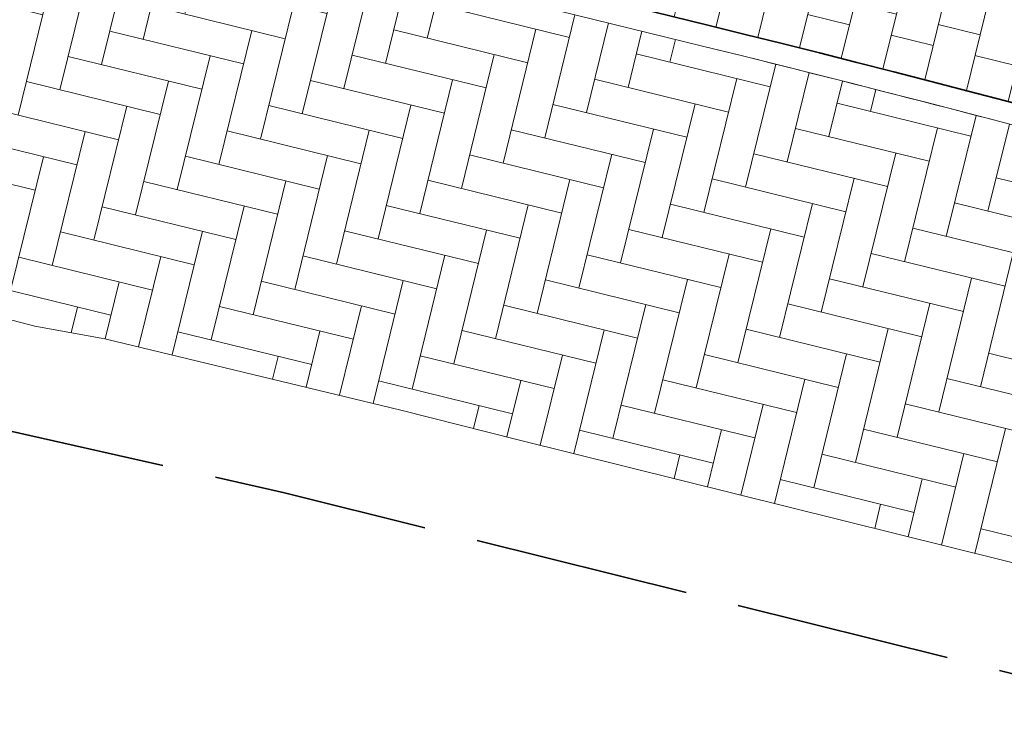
# Model space of a CAD drawing. Header units: metres. Extents: x 196674 to 197628, y 355499 to 356232.
# Tile 65 of 209: x 196977.97 to 196987.11, y 355716.56 to 355723.22. Entities that reach past the tile are written whole.
import ezdxf

# ---------------------------------------------------------------- set-up
doc = ezdxf.new("R2010")
doc.units = ezdxf.units.M
doc.linetypes.add('ZZ-SYSTEEMGRENS-SO', pattern=[5, 4, -1])
doc.layers.add('N-WE-VH-HULPLIJN-G', color=40, linetype='Continuous', lineweight=5, plot=False)
doc.layers.add('N-WE-VH-KANTOPSLUITING_ACHTERKANTBAND-G', color=50, linetype='Continuous', lineweight=18)
for name, color, linetype, lineweight, true_color in [('N-WE-VH-KANTOPSLUITING_GELEIDEBAND_50 200-G', 1, 'Continuous', 35, 0xff0000), ('N-WE-VH-OPENVERHARDING_STRAATBAKSTEEN_ROOD_ELLEBOOG_LINGE-A', 7, 'Continuous', 5, 0xdaaea0), ('N-WE-VH-OPENVERHARDING_TEGEL_200x300_FIETSPAD_ROOD-A', 7, 'Continuous', 5, 0xe04d68), ('X-XX-AL-GRENS_SYSTEEMGRENS-G', 7, 'ZZ-SYSTEEMGRENS-SO', 35, 0xd60036)]:
    doc.layers.add(name, color=color, linetype=linetype, lineweight=lineweight, true_color=true_color)

msp = doc.modelspace()

# ---------------------------------------------------------------- hatches: boundary and pattern name
at = {"layer": 'N-WE-VH-OPENVERHARDING_STRAATBAKSTEEN_ROOD_ELLEBOOG_LINGE-A', "true_color": 0xb05e45}
h = msp.add_hatch(dxfattribs=at)
h.set_pattern_fill('AVH-ROO_BSS_LINGEFRMT_ELLEBOOG', color=25, scale=4, angle=346.2130756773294, pattern_type=2)
h.set_pattern_definition([(346.2130756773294, (0, 0), (0.3870401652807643, 0.2345205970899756), [1.28, -0.64]), (256.2130756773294, (0.228779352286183, 0.9323411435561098), (0.3870401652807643, 0.2345205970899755), [1.28, -0.64])])
edge = h.paths.add_edge_path()
edge.add_line((196963.5024933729, 355728.0780413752), (196962.8205193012, 355728.2454156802))
edge.add_arc((196975.3557216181, 355779.3299061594), 52.59996639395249, 245.28000171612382, 256.21306635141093, ccw=False)
edge.add_arc((196975.355721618, 355779.3299061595), 52.59996639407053, 241.96651623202, 245.2800017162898, ccw=False)
edge.add_arc((196927.2290195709, 355688.9442122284), 49.79999999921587, 61.96651623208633, 63.4129687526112)
edge.add_line((196949.5173425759, 355733.4781392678), (196949.027964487, 355731.4841464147))
edge.add_arc((196927.2290198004, 355688.9442128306), 47.79999935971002, 60.03241416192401, 62.867816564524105, ccw=False)
edge.add_arc((196949.6070665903, 355727.7548165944), 2.999999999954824, -14.159324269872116, 60.03241416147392, ccw=False)
edge.add_line((196952.5159243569, 355727.0209593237), (196952.2901902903, 355726.1261963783))
edge.add_line((196952.2901902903, 355726.1261963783), (196952.774999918, 355726.0038868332))
edge.add_line((196952.774999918, 355726.0038868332), (196954.0884636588, 355725.6815870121))
edge.add_line((196954.0884636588, 355725.6815870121), (196954.1083629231, 355725.7626821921))
edge.add_line((196954.1083629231, 355725.7626821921), (196954.1045190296, 355725.7636254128))
edge.add_line((196954.1045190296, 355725.7636254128), (196954.2951684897, 355726.5405763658))
edge.add_line((196954.2951684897, 355726.5405763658), (196954.7807628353, 355726.4214204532))
edge.add_line((196954.7807628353, 355726.4214204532), (196959.6367062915, 355725.2298613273))
edge.add_line((196959.6367062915, 355725.2298613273), (196960.1223006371, 355725.1107054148))
edge.add_line((196960.1223006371, 355725.1107054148), (196967.6809182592, 355723.0974883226))
edge.add_line((196967.6809182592, 355723.0974883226), (196978.1048668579, 355720.3707893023))
edge.add_line((196978.1048668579, 355720.3707893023), (196978.7548335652, 355720.2546714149))
edge.add_line((196978.7548335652, 355720.2546714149), (196981.5043161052, 355719.5923294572))
edge.add_line((196981.5043161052, 355719.5923294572), (196982.5956795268, 355719.3156438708))
edge.add_line((196982.5956795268, 355719.3156438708), (196993.646, 355716.569))
edge.add_line((196993.646, 355716.569), (196992.3999124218, 355720.7788164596))
edge.add_arc((196942.6435372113, 355553.2098959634), 174.7999999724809, 73.4622235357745, 76.21066489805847)
edge.add_line((196984.307587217, 355722.9719262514), (196963.5024933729, 355728.0780413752))
at = {"layer": 'N-WE-VH-OPENVERHARDING_TEGEL_200x300_FIETSPAD_ROOD-A'}
h = msp.add_hatch(dxfattribs=at)
h.set_pattern_fill('AVH-TEGEL_200X300_HALFST', color=256, scale=2, angle=76.22078229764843, pattern_type=2)
h.set_pattern_definition([(76.22078229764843, (0, 0), (-0.3884882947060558, 0.09527247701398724), []), (166.2207822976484, (0, 0), (-0.1429087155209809, -0.5827324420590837), [0.4, -0.4]), (166.2207822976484, (0.09527247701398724, 0.3884882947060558), (-0.1429087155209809, -0.5827324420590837), [-0.4, 0.4])])
edge = h.paths.add_edge_path()
edge.add_arc((196927.2290195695, 355688.9442122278), 52.40000000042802, 61.96651858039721, 64.05793324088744)
edge.add_line((196950.1520351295, 355736.0642223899), (196949.5662224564, 355733.6773025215))
edge.add_arc((196927.2290195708, 355688.9442122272), 50.00000000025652, 61.96651858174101, 63.465022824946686, ccw=False)
edge.add_arc((196975.3557337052, 355779.3299377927), 52.39999999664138, 241.9665185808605, 245.2800041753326)
edge.add_arc((196975.3557337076, 355779.3299378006), 52.40000000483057, 245.2800041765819, 256.2130709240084)
edge.add_line((196962.8681898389, 355728.4396514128), (196963.5501639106, 355728.2722771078))
edge.add_line((196963.5501639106, 355728.2722771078), (196984.3552577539, 355723.1661619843))
edge.add_arc((196942.6435372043, 355553.2098959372), 174.9999999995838, 73.50477980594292, 76.21066489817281, ccw=False)
edge.add_line((196992.3322244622, 355721.0074953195), (196991.522465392, 355723.7432075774))
edge.add_arc((196942.6435371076, 355553.2098957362), 177.4000002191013, 74.0064303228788, 74.0474978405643)
edge.add_arc((196942.6435371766, 355553.2098958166), 177.4000001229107, 74.04749785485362, 76.0752956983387)
edge.add_arc((196942.6435371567, 355553.209895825), 177.4000001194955, 76.07529569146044, 76.2106648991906)
edge.add_line((196984.9273041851, 355725.4969907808), (196963.4401375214, 355730.770504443))
edge.add_arc((196975.3557337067, 355779.329937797), 50.00000000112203, 241.9665185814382, 256.2130698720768, ccw=False)

# ---------------------------------------------------------------- linework, layer by layer
at = {"layer": 'N-WE-VH-HULPLIJN-G', "flags": 128}
msp.add_lwpolyline([(196951.8563615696, 355735.1962827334, 0.00912577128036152), (196950.1520351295, 355736.0642223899), (196949.5662224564, 355733.6773025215, -0.006538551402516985), (196950.7283917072, 355733.0778672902, 0.01445881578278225), (196953.4428862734, 355731.7317538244, 0.04774072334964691), (196962.8681898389, 355728.4396514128), (196963.5501639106, 355728.2722771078), (196984.3552577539, 355723.1661619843, -0.01180719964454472), (196992.3322244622, 355721.0074953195), (196991.522465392, 355723.7432075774, 0.000179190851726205), (196991.4002208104, 355723.7781983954, 0.008848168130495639), (196985.3342378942, 355725.3966087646, 0.0005906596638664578), (196984.9273041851, 355725.4969907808), (196963.4401375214, 355730.770504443, -0.06224249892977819)], format="xyb", close=True, dxfattribs=at)
msp.add_lwpolyline([(196960.1223006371, 355725.1107054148), (196967.6809182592, 355723.0974883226), (196978.1048668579, 355720.3707893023), (196978.7548335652, 355720.2546714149), (196981.5043161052, 355719.5923294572), (196982.5956795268, 355719.3156438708), (196993.646, 355716.569), (196992.3999124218, 355720.7788164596, 0.01199291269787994), (196984.307587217, 355722.9719262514), (196963.5024933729, 355728.0780413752)], format="xyb", dxfattribs=at)
msp.add_lwpolyline([(196996.735, 355716.935), (196995.676, 355717.009), (196995.629, 355717.226), (196994.418, 355716.948), (196993.646, 355716.569), (196982.5956795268, 355719.3156438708), (196981.5043161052, 355719.5923294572), (196978.7548335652, 355720.2546714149), (196978.1048668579, 355720.3707893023), (196967.6809182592, 355723.0974883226), (196966.58, 355723.049), (196965.56, 355722.743)], dxfattribs=at)
at = {"layer": 'N-WE-VH-KANTOPSLUITING_ACHTERKANTBAND-G', "flags": 128}
msp.add_lwpolyline([(197028.2966342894, 355712.0202562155, 0.01620532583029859), (197020.6091684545, 355713.1045206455, 0.005755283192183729), (197017.8640795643, 355713.3694176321, -0.0717076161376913), (197006.0218311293, 355716.1154877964, 0.03260185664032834), (196984.3075872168, 355722.9719262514), (196963.5024933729, 355728.0780413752)], format="xyb", dxfattribs=at)
at = {"layer": 'N-WE-VH-KANTOPSLUITING_GELEIDEBAND_50 200-G', "ltscale": 0.2, "flags": 128}
msp.add_lwpolyline([(197028.3309687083, 355712.2172870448, 0.01620532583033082), (197020.6306690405, 355713.303361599, 0.005755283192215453), (197017.8809973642, 355713.5687008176, -0.07170761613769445), (197006.0943463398, 355716.3018786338, 0.03260185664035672), (196984.3552577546, 355723.1661619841), (196963.5501639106, 355728.2722771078)], format="xyb", dxfattribs=at)
at = {"layer": 'X-XX-AL-GRENS_SYSTEEMGRENS-G', "ltscale": 0.5, "flags": 128}
msp.add_lwpolyline([(197173.0845801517, 355664.4267221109), (197172.678291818, 355658.1040395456), (197176.2062336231, 355657.9276386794), (197179.6585214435, 355660.8258546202), (197196.8460500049, 355641.1849859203), (197196.618113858, 355640.9851655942), (197203.3658004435, 355633.2880423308), (197204.598351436, 355636.2035375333), (197206.181120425, 355637.5931654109), (197210.3450714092, 355632.9793581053), (197211.1344663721, 355633.8542043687), (197215.577003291, 355630.1111014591), (197222.812057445, 355638.6980935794), (197225.7729980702, 355636.1981525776), (197252.4997837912, 355613.6295939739), (197256.3974516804, 355618.2471244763), (197230.4350738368, 355640.1698336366), (197234.5465854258, 355645.0395252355), (197230.9951246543, 355648.102425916), (197227.7363916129, 355651.014992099), (197227.7150354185, 355650.9915016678), (197227.3858924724, 355651.2966605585), (197230.5297411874, 355654.3837220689), (197222.7747070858, 355662.5864016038), (197213.3031688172, 355673.0409596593), (197208.7438719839, 355679.5515306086), (197204.6678372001, 355688.2834966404), (197202.9207222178, 355693.3147658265), (197202.5296188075, 355695.8358091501), (197209.2561496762, 355696.7388380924), (197208.765603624, 355699.4053961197), (197208.8375775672, 355699.4157603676), (197208.4960738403, 355702.0476424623), (197209.7550059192, 355702.1614664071), (197209.6289773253, 355703.3557373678), (197209.431316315, 355705.9322142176), (197209.3853665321, 355708.5054020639), (197209.4909423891, 355711.0763696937), (197209.825975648, 355714.406320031), (197209.1003553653, 355714.700446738), (197209.2732684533, 355715.2254737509), (197208.7827839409, 355715.4092287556), (197209.8333840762, 355718.2914021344), (197204.6571410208, 355720.1605124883), (197206.9259623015, 355726.3911903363), (197207.3755778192, 355727.6258113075), (197205.6951706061, 355728.2354618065), (197201.970541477, 355729.6509828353, -0.03199396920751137), (197199.2658455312, 355725.4928494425), (197194.4988616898, 355729.2364659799), (197191.8020115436, 355731.3330088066), (197190.6829954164, 355730.2418318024), (197188.9323846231, 355731.7580333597, 0.01582069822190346), (197191.308975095, 355733.798286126), (197190.5246250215, 355734.700084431), (197189.8547559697, 355735.4391273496), (197188.5065648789, 355737.3969406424), (197188.3768484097, 355737.5504837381), (197186.2264232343, 355740.6599554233), (197185.4143065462, 355740.8273772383), (197177.0047230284, 355735.000759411), (197161.0308464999, 355735.7499021), (197143.9921317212, 355736.546230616), (197117.3114725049, 355737.8750504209), (197104.5701917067, 355738.4152468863), (197089.3270001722, 355739.2400485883), (197089.4979420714, 355743.4763910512), (197087.6423294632, 355744.6045541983), (197087.2320594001, 355744.8539874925), (197086.4302028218, 355745.4612094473), (197085.6301577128, 355746.0670596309), (197084.2515270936, 355747.3631431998), (197083.0033431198, 355748.790046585), (197081.9521148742, 355750.2640411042), (197081.052108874, 355751.8364435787), (197080.680597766, 355752.6629727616), (197080.3089695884, 355753.4897623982), (197079.7287775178, 355755.2084983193), (197079.3027229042, 355757.0287405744), (197079.0552433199, 355758.8767777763), (197078.9881413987, 355760.748092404), (197079.0484954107, 355761.6954089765), (197079.4901165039, 355761.5482019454), (197081.8987959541, 355767.3947458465), (197083.4122910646, 355769.9863346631), (197084.9290730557, 355772.1438856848), (197085.2777218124, 355772.6391357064), (197085.9504292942, 355773.4546849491), (197087.2615113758, 355775.0451778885), (197089.4568843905, 355777.2328139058), (197092.7058230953, 355779.8115121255), (197090.7255592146, 355782.8612331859), (197090.5279328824, 355783.1655891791), (197094.0593130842, 355784.7965387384), (197089.240221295, 355793.944965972), (197079.8514273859, 355789.6587774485), (197073.1066642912, 355808.1301448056), (197062.6964714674, 355839.0387078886), (197050.201550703, 355834.8591941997), (197054.256388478, 355823.4068109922), (197060.9054150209, 355805.9824325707), (197064.0917084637, 355798.9340248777), (197065.6061934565, 355785.3714584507), (197066.4118943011, 355778.1591798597), (197064.2976158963, 355775.7696807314), (197061.8930028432, 355773.065075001), (197059.8798242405, 355770.937906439), (197059.567781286, 355770.7063368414), (197054.395078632, 355766.8676324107), (197050.1449273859, 355764.4954855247), (197046.646028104, 355763.2036366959), (197046.6485450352, 355763.1967402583), (197042.8018864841, 355761.7681380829), (197042.6247659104, 355761.7025895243), (197032.2172606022, 355760.2665015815), (197022.1724443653, 355758.1057256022), (197022.1490316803, 355758.1349914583), (197018.4791559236, 355757.3507739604), (197017.1834583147, 355757.8590001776), (197013.9320116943, 355762.4906063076), (197012.2359937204, 355764.9334332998), (197011.548662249, 355765.9454268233), (197009.5874376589, 355768.7952768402), (197008.1879451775, 355770.6627745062), (197008.1739746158, 355770.651876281), (197004.3621297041, 355775.7021426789), (197000.7500667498, 355780.6711859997), (196997.3281167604, 355785.4310589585), (196992.0624097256, 355792.5561596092), (196987.5636689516, 355799.6503659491), (196980.2918957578, 355812.3582609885), (196971.7451011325, 355828.1610038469), (196956.4456734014, 355821.2458726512), (196960.0166344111, 355812.4100996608), (196962.4976294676, 355807.0886023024, -0.6085831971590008), (196961.4131292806, 355806.2394416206), (196970.6320923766, 355792.5786144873), (196976.225457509, 355784.303374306), (196982.879968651, 355776.9163582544), (196982.5041383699, 355776.476222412), (196987.7472751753, 355765.3430715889), (196990.3620391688, 355759.9089379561), (196989.6128942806, 355758.3801676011), (196986.801356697, 355757.089894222), (196981.5916446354, 355758.3619052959), (196976.4931413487, 355759.6093032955), (196973.9250311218, 355760.2238822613), (196971.9270970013, 355760.7020113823), (196970.093883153, 355761.1263081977), (196965.2690985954, 355762.243003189), (196955.7026120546, 355764.457163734), (196954.8259486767, 355764.7114400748), (196955.7288446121, 355765.5914382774), (196946.4199106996, 355767.8862061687), (196945.5109518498, 355767.0898728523), (196943.3561815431, 355767.6616250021), (196942.0243707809, 355768.0150110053), (196940.699224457, 355768.3753913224), (196937.911680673, 355769.161377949), (196937.9158913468, 355769.1720679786), (196934.1448626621, 355770.5833311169), (196931.0328001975, 355771.949971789), (196928.1497259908, 355773.3159879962), (196926.2238803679, 355774.3657393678), (196926.7008714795, 355775.2077771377), (196923.9720996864, 355776.8118532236), (196922.1171638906, 355777.9575551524), (196917.5440237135, 355780.8012867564), (196917.0166342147, 355779.9474843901), (196915.4224701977, 355780.9309636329), (196913.0167641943, 355782.4772167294), (196912.757872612, 355782.6539056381), (196911.190523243, 355783.7714957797), (196908.5042566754, 355786.2619442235), (196907.2206986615, 355787.4460719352), (196905.8442773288, 355789.1071714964), (196903.2522146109, 355793.7425243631), (196899.3236920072, 355801.1348770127), (196896.7844047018, 355806.8801932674), (196892.3931631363, 355816.7971943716), (196889.396342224, 355823.7408055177), (196885.4294056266, 355833.1531130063), (196886.3148759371, 355833.6745129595), (196885.0357126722, 355834.4994199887), (196884.9096875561, 355834.6903417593), (196883.5318420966, 355838.2464489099), (196881.8574062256, 355842.456115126), (196879.7964254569, 355847.3435551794), (196879.5508475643, 355847.9274201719), (196877.9207976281, 355851.9810838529), (196875.2708346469, 355858.5729917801), (196872.6243587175, 355865.1536886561), (196870.4789281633, 355870.5362599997), (196868.3870366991, 355875.7889875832), (196865.3800609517, 355883.3409266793), (196863.5295936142, 355887.9873007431), (196863.4110328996, 355888.2849971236), (196862.7400305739, 355889.9711056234), (196863.0622626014, 355890.0962442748), (196861.3970005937, 355894.1395962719), (196861.4037374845, 355894.142038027), (196859.229652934, 355899.4431236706), (196859.0298403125, 355899.3580359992), (196858.8952095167, 355899.696553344), (196858.3959365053, 355900.9492390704), (196849.546747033, 355923.1807260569), (196850.1922005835, 355924.6939033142), (196860.258528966, 355928.6657372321), (196869.5490503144, 355931.0234685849), (196873.3453938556, 355931.8019435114), (196886.2438454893, 355935.4284136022), (196898.3098795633, 355938.5764862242), (196898.3110943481, 355938.5724965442), (196903.1917021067, 355939.7712405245), (196904.7097162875, 355939.0568809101), (196905.0282216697, 355938.2924679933), (196909.0130922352, 355939.952830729), (196908.2642147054, 355942.2627148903), (196902.9799573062, 355958.738663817), (196902.4497829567, 355960.2008490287), (196901.8115777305, 355961.6192158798), (196900.9680556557, 355963.3204536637), (196898.0063144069, 355968.7541705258), (196894.5625896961, 355975.3226559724), (196892.3896866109, 355979.4813913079), (196888.5416758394, 355987.5664713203), (196887.4815956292, 355987.0834539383), (196885.6442474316, 355986.3271839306), (196885.5076204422, 355986.6344104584), (196873.7642690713, 355982.4273955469), (196860.8311621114, 355977.7025315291), (196860.6501748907, 355978.1868262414), (196859.8859481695, 355980.2917607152), (196853.3128873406, 355977.7107309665), (196853.73029577, 355976.6477246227), (196849.4907683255, 355974.9886047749), (196849.0872389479, 355976.0301083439), (196843.9608105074, 355973.9918913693), (196837.8119168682, 355989.4043746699), (196834.5901124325, 355988.2958011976), (196829.2277835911, 355986.0429299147), (196828.1156368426, 355985.4996470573), (196826.3328622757, 355984.7522034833), (196824.2538081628, 355989.7933135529), (196823.3493071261, 355989.4238303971), (196821.5217528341, 355993.9636112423), (196822.4415567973, 355994.327010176), (196811.4142395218, 356022.6098143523), (196811.1941616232, 356022.5241126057), (196809.0787073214, 356027.7608173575), (196808.1570951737, 356027.399245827), (196802.10045471, 356042.8370581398), (196803.0324375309, 356043.2047289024), (196801.2251267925, 356047.7859519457), (196800.9629805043, 356047.6825342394), (196799.5580754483, 356051.2186581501), (196798.9326303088, 356050.9700967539), (196795.7620501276, 356058.7913388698), (196785.962956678, 356083.7526770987), (196782.5256602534, 356092.3853087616), (196783.4607012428, 356092.7526788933), (196781.019036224, 356098.8045971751), (196780.1137519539, 356098.4428009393), (196778.7301102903, 356101.9178165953), (196774.5320198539, 356112.348299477), (196772.2902714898, 356117.515377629), (196776.44078803, 356119.079716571), (196791.849465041, 356131.7811384), (196790.0748953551, 356134.2200693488), (196802.0204483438, 356142.8516660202), (196802.0676224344, 356142.8083428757), (196807.6543048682, 356146.8198669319), (196821.3261595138, 356152.9520820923), (196824.118863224, 356147.8038902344), (196826.9348279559, 356140.6494155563), (196826.9667213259, 356140.5675271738), (196829.5085456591, 356133.5350799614), (196829.5777539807, 356133.3434260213), (196832.2898444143, 356127.7055041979), (196833.7548698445, 356124.6604513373), (196834.9901440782, 356122.0931766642), (196835.0225480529, 356122.0325953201), (196835.1990731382, 356121.7003128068), (196837.0506620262, 356117.8328811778), (196837.4462851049, 356117.0125892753), (196839.1926216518, 356113.3926815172), (196841.4323661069, 356114.511984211), (196841.8392721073, 356113.6336860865), (196848.0955434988, 356116.517072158), (196847.6769788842, 356117.425259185), (196852.5147321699, 356119.6548795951), (196850.4481800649, 356123.3458274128), (196845.5717484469, 356132.2801574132), (196843.8176550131, 356136.7414412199), (196842.4688873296, 356140.1178663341), (196840.0819394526, 356146.0228419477), (196839.9684512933, 356146.3257976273), (196837.6473192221, 356152.5214195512), (196836.4018865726, 356158.1741344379), (196834.8989662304, 356157.8391461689), (196833.0580044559, 356165.8451506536), (196834.6039987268, 356166.1812686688), (196833.231549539, 356172.4004655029), (196818.5547710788, 356168.2850407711), (196819.0904617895, 356165.4031631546), (196818.6774567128, 356164.7734485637), (196805.8544307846, 356160.1790812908), (196763.847697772, 356130.3813046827), (196763.5509762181, 356130.4127969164), (196762.5818188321, 356130.5249803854), (196761.7183121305, 356129.7086118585, 0.04730650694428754), (196752.2297252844, 356136.4176360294), (196747.6793319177, 356140.070134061), (196742.0814451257, 356144.4630395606), (196738.7537234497, 356147.2546337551), (196734.7560397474, 356150.8499354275), (196729.666907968, 356145.2019173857), (196729.4110213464, 356144.9179294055), (196728.5373751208, 356145.25504501), (196726.9098917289, 356145.8830452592), (196726.6614752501, 356145.2392657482), (196726.5077088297, 356145.3668838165), (196724.5966113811, 356147.0002316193), (196723.2386024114, 356148.3499242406), (196720.9989937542, 356150.8008754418), (196719.8259691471, 356152.0571855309), (196717.8551161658, 356153.8806850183), (196716.3066054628, 356155.1783671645), (196713.4920412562, 356157.0380855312), (196712.711518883, 356157.526736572), (196710.5865978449, 356158.6597682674), (196709.0460740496, 356159.8798850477, -0.1436820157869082), (196707.9944026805, 356162.614189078), (196707.7956403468, 356165.0395700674), (196705.255843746, 356165.9921554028), (196703.9080476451, 356165.8817021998), (196704.296213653, 356161.5859622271), (196704.322643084, 356161.4572245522), (196699.9945406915, 356161.1598107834), (196700.4765585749, 356140.6409319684, -0.8375811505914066), (196697.1042396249, 356117.7401990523), (196690.2804314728, 356092.1839640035, 0.01148923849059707), (196682.1238954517, 356058.6533288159), (196678.2447453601, 356040.9444071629), (196676.8078900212, 356034.3849397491), (196676.7367004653, 356034.0373672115), (196673.76097036, 356020.1679628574), (196685.4972137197, 356017.0123139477), (196688.4141098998, 356023.4875724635), (196684.7023326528, 356025.1594317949), (196684.8709302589, 356032.3200466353), (196686.954459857, 356036.67925281), (196701.2270857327, 356066.3816892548), (196697.4228360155, 356068.2135735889), (196701.9253072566, 356087.990611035), (196702.113404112, 356090.4525884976), (196703.1938799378, 356090.1812386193), (196704.7481254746, 356094.7148607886), (196705.3277865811, 356095.9075069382), (196706.1690198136, 356096.9042763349), (196707.142583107, 356097.5850231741), (196708.3354430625, 356098.0646037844), (196709.2981925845, 356097.8962027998), (196710.1314496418, 356097.4912135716), (196711.0135994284, 356096.7398888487), (196711.613187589, 356094.6944549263), (196715.3306055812, 356098.6467015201), (196723.1713741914, 356104.959617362), (196732.8379125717, 356111.0407349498), (196733.3237033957, 356110.1763676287), (196733.395023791, 356110.047721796, 0.4142124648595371), (196734.754474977, 356109.6579975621), (196736.9542150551, 356108.9736747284, -0.02164444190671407), (196739.4192796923, 356107.5715157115, 0.0006306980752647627), (196739.4214182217, 356107.5701773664, -0.2262979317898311), (196739.4250952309, 356107.5644124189), (196739.8764398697, 356106.708415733), (196739.5816296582, 356106.4366577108), (196740.3007240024, 356104.7008456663), (196740.9509263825, 356104.9922062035), (196741.9809548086, 356103.0387080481), (196744.8395286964, 356104.2229286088, -0.3990416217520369), (196746.5871881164, 356103.5518771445), (196746.6513408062, 356103.3996378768), (196746.689370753, 356103.0266088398), (196746.4151777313, 356101.5848105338), (196747.429397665, 356101.3609511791), (196747.5333455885, 356101.2994572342), (196747.5384435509, 356101.2929342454), (196766.0705486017, 356056.7132555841), (196765.1623874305, 356056.3282861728), (196767.2394890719, 356051.1270879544), (196768.1793575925, 356051.5344794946), (196771.4711978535, 356043.8233024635), (196774.40164759, 356036.7635904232), (196774.0151730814, 356036.5839879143), (196774.7283105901, 356034.7171646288), (196775.4376722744, 356034.2825268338), (196775.853972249, 356033.3023071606), (196775.6600364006, 356032.5504327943), (196776.765634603, 356029.8908119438), (196776.718840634, 356029.8583752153), (196777.0974306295, 356028.7594125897), (196777.9658206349, 356027.7189745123), (196778.0591666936, 356026.3169710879), (196778.4461698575, 356025.4565066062), (196778.8262353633, 356024.4427094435), (196778.82622122, 356024.4427022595), (196778.8266270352, 356024.4416646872), (196779.3783198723, 356022.97006407), (196779.3990069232, 356022.9782259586), (196780.7255773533, 356019.5865020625), (196780.754093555, 356019.5982524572), (196782.2401021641, 356015.8367131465), (196783.4327975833, 356012.7766123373), (196782.5021506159, 356012.4159202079), (196784.7325956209, 356006.6609931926), (196786.038590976, 356007.1671596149), (196787.6956637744, 356002.99373992), (196787.5357676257, 356002.9336515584), (196788.527525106, 356000.4577747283), (196788.2725773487, 356000.3582829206), (196788.9724314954, 355999.1126709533), (196789.3908675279, 355998.5302971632), (196789.7536275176, 355998.0254125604), (196789.9147147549, 355996.5999778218), (196790.4410486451, 355995.4737364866), (196790.4469192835, 355995.47546678), (196790.6242366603, 355994.9662783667), (196790.9335315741, 355995.0883984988), (196793.8902314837, 355987.5860400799), (196793.7542048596, 355987.5476454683), (196795.505857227, 355983.2445885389), (196795.6242983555, 355983.312781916), (196796.991807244, 355979.8198586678), (196797.0047048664, 355979.7233568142), (196796.9933585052, 355979.6824914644), (196796.9669683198, 355979.6505170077), (196796.822975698, 355979.5766059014), (196795.3985459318, 355979.0322727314), (196797.1469514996, 355974.4569848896), (196797.1501836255, 355974.4582530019), (196795.4187218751, 355970.4877992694), (196796.2201695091, 355969.6560949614), (196797.0849824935, 355967.4537241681), (196798.9466017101, 355968.1847329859), (196800.5529653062, 355968.8170288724), (196800.6150046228, 355968.7023501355), (196800.8616512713, 355968.7744826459), (196801.6407865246, 355967.8232749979), (196801.6785991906, 355967.7771113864), (196801.6961792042, 355966.4146603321), (196801.7040832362, 355965.8020978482, 0.2098831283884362), (196802.0368526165, 355965.0700742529, 0.1229137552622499), (196802.0944480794, 355964.5891732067), (196802.9107575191, 355962.4451987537), (196803.0986146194, 355962.5296289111, 0.04929694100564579), (196803.2118388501, 355962.3687718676), (196804.3748923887, 355961.0206686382), (196804.4152792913, 355960.973855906), (196804.4401436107, 355960.2826278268), (196804.4459236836, 355960.1212617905), (196803.9148513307, 355960.1157297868), (196805.8237591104, 355955.3454282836), (196806.4277367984, 355955.633371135), (196806.6532355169, 355955.5186944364), (196807.0270248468, 355954.5686016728), (196806.896691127, 355954.2200849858), (196806.3685258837, 355953.9064868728), (196808.2467157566, 355949.1968786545), (196809.0713129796, 355949.5131897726), (196810.7611227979, 355945.21653999), (196812.8164223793, 355939.9905657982), (196815.7958787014, 355932.7153467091), (196817.2786866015, 355929.1286764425), (196819.2233460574, 355924.3463577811), (196820.974699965, 355919.8030463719), (196821.7022264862, 355917.7120897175), (196822.8275510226, 355914.9902061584), (196826.5518493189, 355905.5439142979), (196827.5083210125, 355903.1053161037), (196827.5308293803, 355903.1196992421), (196828.5703350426, 355900.3870734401, 0.1057314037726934), (196828.7975064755, 355900.0358952, 0.1359501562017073), (196828.9295866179, 355899.5185573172), (196829.4561675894, 355898.5993144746), (196829.938950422, 355897.0408730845, 0.1142322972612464), (196830.1661458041, 355896.6512290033, 0.1021066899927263), (196830.23636084, 355896.2531616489), (196830.8234352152, 355894.775179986, 0.09413674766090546), (196831.0235326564, 355894.4601106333, 0.07582889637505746), (196831.0699955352, 355894.1621297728), (196831.3336353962, 355893.3277624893), (196830.5490288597, 355891.650566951), (196830.730654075, 355891.1774844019), (196831.6305612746, 355889.0373983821), (196832.1718899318, 355888.9724389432), (196833.8661398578, 355884.6967749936), (196833.0916363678, 355884.3898747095), (196834.2334853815, 355881.5063921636), (196835.7340846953, 355881.0039957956), (196836.3963712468, 355880.6373454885), (196840.5779483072, 355870.1214583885), (196841.1998491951, 355870.3833319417), (196841.8607508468, 355868.7841549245), (196841.3542408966, 355868.5492854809), (196842.9471889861, 355864.5225379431), (196843.474497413, 355864.7627851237), (196844.0946204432, 355863.1667495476), (196843.4777571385, 355862.8872750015), (196845.6058022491, 355857.295932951), (196845.6591832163, 355857.3179956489), (196848.9573390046, 355849.3870718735), (196849.4691744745, 355849.5945842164), (196850.1900661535, 355847.7561027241), (196849.7024440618, 355847.5164343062), (196851.7354952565, 355842.3219023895), (196851.9803218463, 355841.6963600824), (196852.2130822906, 355841.1927849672), (196852.6975573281, 355840.1446276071), (196853.8314006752, 355837.546665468), (196857.1022606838, 355828.931799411), (196857.1021774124, 355828.9317655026), (196857.104474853, 355828.9259676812), (196857.5027287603, 355827.8770374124), (196857.5177064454, 355827.8831363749), (196859.2608649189, 355823.4841013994, 0.1197895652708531), (196859.5336863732, 355823.098470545, 0.1217854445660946), (196859.5998818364, 355822.6230344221), (196860.3813539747, 355820.6705579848), (196861.5845120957, 355817.6645162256), (196865.3571916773, 355808.1762108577), (196866.650424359, 355804.9223955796), (196866.9894190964, 355804.0482756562), (196869.9609907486, 355796.3858853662), (196870.2417437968, 355795.6982130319), (196874.2597470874, 355785.8213624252), (196876.4751023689, 355779.9106257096), (196876.5248359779, 355779.9270586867), (196877.4783340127, 355777.609714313), (196877.4870572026, 355777.6127263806, 0.01261409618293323), (196879.1276028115, 355773.4671132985), (196880.5794819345, 355769.9265380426), (196879.4564760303, 355768.8985009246), (196871.5899269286, 355765.9267262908), (196874.6150694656, 355763.7405958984), (196870.7815163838, 355762.3431721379), (196871.1765744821, 355761.2637959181), (196873.4589399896, 355754.9534811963), (196873.8205499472, 355753.8743063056), (196877.933770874, 355755.2526192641), (196879.3161058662, 355751.4604592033), (196887.4423074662, 355755.0355723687), (196887.6524770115, 355755.1609821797), (196887.7433886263, 355755.192988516), (196887.8657880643, 355755.2134610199), (196887.9953583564, 355755.215742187), (196888.0352466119, 355755.2100166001), (196888.0806541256, 355755.194805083), (196888.1556229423, 355755.1569219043), (196888.2342456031, 355755.1058393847), (196888.2799178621, 355755.067193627), (196888.3187308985, 355755.0246841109), (196888.3560790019, 355754.9712798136), (196888.4037650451, 355754.8834089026), (196890.242957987, 355750.9480844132), (196890.4947138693, 355750.6026519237), (196890.4494791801, 355750.5430745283), (196891.628236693, 355748.1977836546), (196891.6577586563, 355747.9263099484), (196893.7087405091, 355743.5292781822), (196894.4921495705, 355741.852565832), (196896.872192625, 355740.7600377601), (196896.2575067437, 355739.8318439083), (196898.2715684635, 355738.9073148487), (196899.8509010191, 355738.4527733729), (196902.2825244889, 355737.7529374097), (196907.1457714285, 355736.3532654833), (196917.8474241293, 355733.273265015), (196918.1089377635, 355734.2346253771), (196926.0062285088, 355731.9296392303), (196927.0971120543, 355732.0253109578), (196927.2914126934, 355732.7211091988), (196949.25195892, 355726.9179402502), (196950.9690876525, 355725.7952060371), (196950.858498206, 355725.3568524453), (196952.0887336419, 355725.1461394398), (196952.8819526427, 355724.9555262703), (196952.8603227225, 355724.8954303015), (196952.056959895, 355721.6922553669), (196951.4518210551, 355719.279440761), (196959.2800080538, 355717.3161154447), (196960.8516613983, 355723.8815794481), (196967.4256969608, 355722.1306030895), (196973.9033481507, 355720.4361775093), (196977.8684934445, 355719.3989738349), (196980.4243569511, 355718.8238264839), (196993.7588386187, 355715.5105551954), (196994.7639516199, 355716.0034841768), (196994.9897167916, 355716.0545171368), (196996.5017647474, 355715.9488593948), (196997.3169796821, 355715.6092477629), (196997.9952041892, 355715.036856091), (196998.4610569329, 355714.3165586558), (196998.8408934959, 355713.1578975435), (196998.8373696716, 355713.1068020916), (196998.8026880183, 355712.6039181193), (196998.5054317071, 355711.57326714), (196998.967312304, 355710.0772094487), (197001.8739445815, 355710.9575141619), (197005.9055135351, 355697.924832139), (197007.9029397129, 355691.7178882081), (197012.9334617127, 355675.5491580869), (197017.8784535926, 355659.8034283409), (197019.9986344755, 355652.9868181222), (197022.5523518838, 355644.9202439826), (197025.6999454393, 355634.5227791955), (197025.7567598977, 355634.1895291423), (197025.7192859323, 355633.9168304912), (197025.6181435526, 355633.7020966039), (197025.4453286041, 355633.4758310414), (197025.195021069, 355633.3010221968), (197024.8842618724, 355633.1887622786), (197022.7809993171, 355632.7952119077), (197021.2249886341, 355633.6494658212), (197017.690051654, 355632.6264885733), (197017.7273360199, 355632.4752797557), (197014.1229230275, 355631.4103093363), (197014.0722671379, 355631.5493647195), (197010.0124796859, 355630.3545619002), (197006.5432104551, 355629.6017441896), (197006.5540181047, 355629.5513084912), (197001.1443281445, 355628.4894595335), (196999.2574320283, 355628.1228370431), (197001.9823300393, 355614.4304461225), (197003.2307288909, 355614.6849740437), (197003.6205128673, 355613.1185353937), (197004.006443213, 355611.2187676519), (197003.9614653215, 355611.2096196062), (197004.2119997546, 355610.206901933), (197004.3094756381, 355609.7270704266), (197004.3307955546, 355609.7314437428), (197004.8907984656, 355607.4901357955), (197029.380694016, 355613.7773555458), (197029.3841525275, 355613.7521287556), (197029.4775205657, 355613.7547588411), (197031.0334295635, 355607.6447371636), (197027.1484354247, 355606.7099934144), (197028.7114272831, 355600.2542212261), (197028.8948398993, 355600.3195751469), (197029.4531395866, 355598.0973388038), (197030.7251398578, 355593.0343377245), (197031.3437632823, 355590.5737261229), (197031.1685464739, 355590.5261238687), (197032.7880676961, 355584.152430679), (197036.6741025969, 355585.3719723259), (197038.212636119, 355579.409403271), (197038.2010121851, 355579.4060264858), (197038.2728747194, 355579.1493745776), (197038.1803194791, 355579.1132554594), (197039.3673898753, 355574.1879968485), (197040.0304268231, 355571.0320611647), (197040.88012635, 355567.656390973), (197041.2093863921, 355566.3427106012), (197041.6648791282, 355566.4332058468), (197042.8515333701, 355561.7517462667), (197043.1005016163, 355560.7271915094), (197044.6430261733, 355554.3201080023), (197045.6960009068, 355554.5759243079), (197046.0663295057, 355552.9632527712), (197063.3112487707, 355556.2858520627), (197062.5528863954, 355564.4253253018), (197069.6953954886, 355564.7548009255), (197074.0489944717, 355565.8013962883), (197074.0651927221, 355569.3434042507), (197066.8277845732, 355574.7719568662), (197065.569183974, 355592.4263893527), (197065.9890710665, 355592.2571108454), (197066.9647035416, 355591.9362835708), (197067.948629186, 355591.6804678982), (197069.8143987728, 355591.2835510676), (197070.9138968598, 355590.9670390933), (197072.0547459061, 355590.5568482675), (197073.3952542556, 355590.1721260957, -0.1152568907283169), (197081.1782353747, 355583.3636143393), (197088.1711537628, 355574.4210026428), (197092.5545327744, 355568.8154951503), (197099.4778845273, 355574.1657522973), (197101.0604109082, 355575.3887037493), (197095.3593342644, 355582.7660237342), (197094.9766501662, 355582.4665704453), (197094.8981522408, 355582.7529220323), (197094.2118387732, 355584.4945289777), (197092.7090311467, 355587.275688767), (197091.4245338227, 355588.9961585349), (197089.3067641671, 355591.1364624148), (197086.8976383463, 355592.962353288), (197085.5348704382, 355593.9300294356), (197077.2085234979, 355604.9027706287, -0.1058183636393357), (197071.6588760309, 355616.7440490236), (197070.2271579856, 355628.1527461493), (197068.8732504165, 355641.9015009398), (197068.754855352, 355648.6106856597), (197069.0445282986, 355655.8010382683), (197070.1813272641, 355663.7801162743), (197072.5559036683, 355674.3024406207), (197085.7316641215, 355673.7582615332), (197087.7834693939, 355674.5971967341), (197090.8065214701, 355674.4470028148), (197098.1397626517, 355681.0156148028), (197098.4240622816, 355685.9810240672), (197101.9406964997, 355685.7710316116), (197102.3433846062, 355697.078343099), (197156.4463787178, 355694.9579822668), (197156.2249856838, 355688.6267763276), (197150.0560632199, 355688.8424945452), (197149.8181020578, 355683.7954412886), (197156.0430107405, 355683.50194597), (197155.9434362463, 355681.3833071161), (197156.9940530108, 355681.3047563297), (197158.577914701, 355681.1016482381), (197160.1073547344, 355680.7434348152), (197161.7057278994, 355680.1852727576), (197163.2304949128, 355679.453872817), (197164.6201168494, 355678.5906370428), (197165.2392169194, 355678.1079641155), (197164.835822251, 355677.6446703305), (197163.4881835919, 355676.095416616), (197166.6344331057, 355672.654307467), (197167.6288975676, 355673.3756308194), (197167.9025847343, 355672.918075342), (197168.564826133, 355671.7474093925), (197169.0719519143, 355670.160087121), (197169.4840139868, 355668.6115914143), (197169.5948482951, 355667.1735395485), (197169.7172811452, 355664.6284666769), (197173.0845635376, 355664.4267231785)], format="xyb", dxfattribs=at)

doc.saveas('drawing.dxf')
